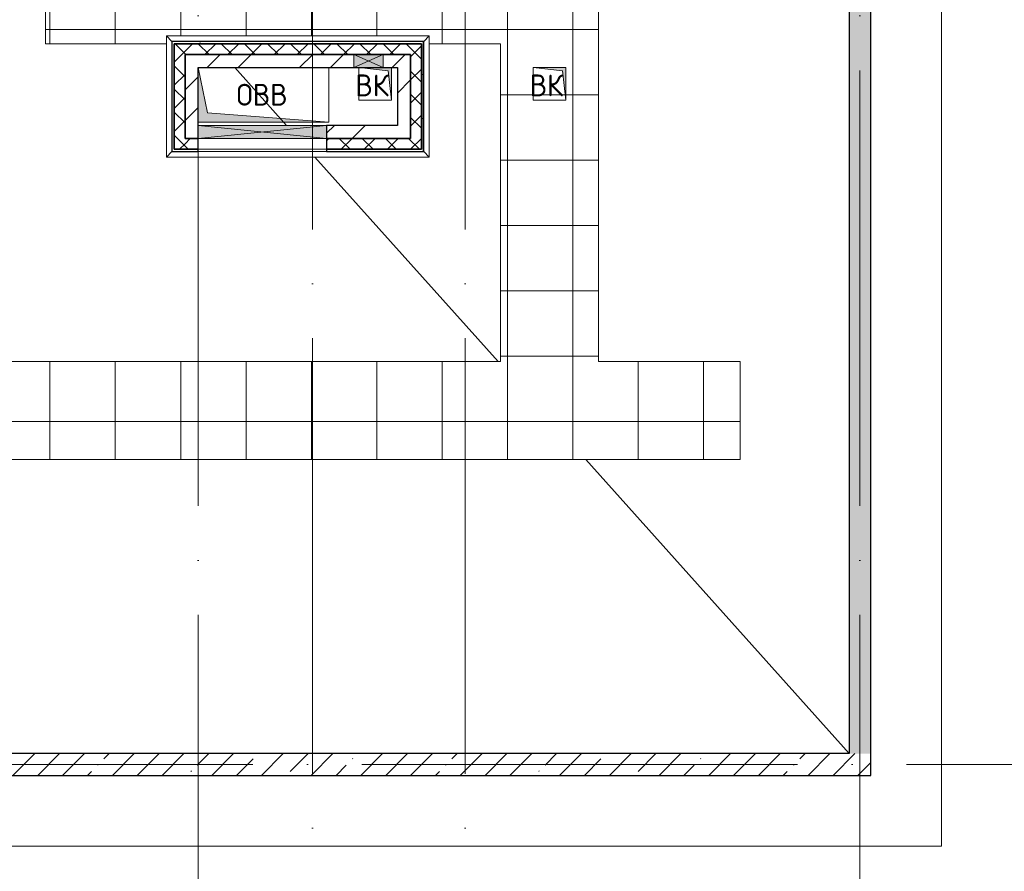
# Model space of a CAD drawing. Header units: millimetres. Extents: x -30540 to 143646, y -11730 to 123410.
# Tile 35 of 114: x 35723 to 44760, y 74469 to 82291. Entities that reach past the tile are written whole.
import ezdxf

# ---------------------------------------------------------------- set-up
doc = ezdxf.new("R2010")
doc.units = ezdxf.units.MM
doc.linetypes.add('ADSK_Линия сетки', pattern=[5000, 4000, -500, 0, -500])
for name, color, linetype, lineweight in [('A-____-NOTE-TEXT', 7, 'Continuous', 18), ('A-FLOR-____-OTLN', 7, 'Continuous', 18), ('A-GENM-____-OTLN', 7, 'Continuous', 18), ('A-GLAZ-____-MCUT', 7, 'Continuous', 9), ('A-GLAZ-____-OTLN', 7, 'Continuous', 18), ('A-ROOF-____-OTLN', 7, 'Continuous', 18), ('A-ROOF-____-PATT', 7, 'Continuous', 18), ('A-WALL-____-MCUT', 7, 'Continuous', 40), ('A-WALL-____-OTLN', 7, 'Continuous', 18), ('A-WALL-____-PATT', 7, 'Continuous', 40), ('I-WALL-____-MCUT', 7, 'Continuous', 40), ('I-WALL-____-OTLN', 7, 'Continuous', 18), ('M-EQPM-____-OTLN', 7, 'Continuous', 18), ('S-GRID-____-OTLN', 7, 'Continuous', 9)]:
    doc.layers.add(name, color=color, linetype=linetype, lineweight=lineweight)
doc.styles.add('GOST Common', font='GOST_Common.ttf', dxfattribs={"height": 200})
pattern_1 = [(45, (0, 0), (-228.0985, 228.0985), []), (45, (228.1, 0), (-228.0985, 228.0985), [403.225, -80.645, 6.706, -73.939])]
pattern_2 = [(45, (0, 0), (-424.264, 424.264), []), (45, (0, 282.8), (-424.264, 424.264), [])]
pattern_3 = [(45, (0, 0), (-106.06602, 106.06602), []), (135, (0, 0), (-106.06602, -106.06602), [])]
pattern_4 = [(0, (0, 0), (406.4, 101.6), [6.706, -298.094, 6.706, -298.094, -1625.6]), (0, (0, 0), (406.4, 101.6), [-609.6, 6.706, -602.894, 6.706, -298.094, -711.2]), (0, (0, 0), (406.4, 101.6), [-1524, 6.706, -196.494, 6.706, -501.294]), (120, (152.4, 50.8), (-291.18818, 301.15272), [6.706, -298.094, 6.706, -298.094, -1625.6]), (120, (152.4, 50.8), (-291.18818, 301.15272), [-609.6, 6.706, -602.894, 6.706, -298.094, -711.2]), (120, (152.4, 50.8), (-291.18818, 301.15272), [-1524, 6.706, -196.494, 6.706, -501.294]), (240, (203.2, 254), (-115.21182, -402.75272), [6.706, -298.094, 6.706, -298.094, -1625.6]), (240, (203.2, 254), (-115.21182, -402.75272), [-609.6, 6.706, -602.894, 6.706, -298.094, -711.2]), (240, (203.2, 254), (-115.21182, -402.75272), [-1524, 6.706, -196.494, 6.706, -501.294])]

# ---------------------------------------------------------------- blocks, each defined once
blk = doc.blocks.new('АР_Отверстие прямоугольное1 - ВК 2-7684283-Кровля')
at = {"layer": 'A-GLAZ-____-OTLN', "lineweight": 13, "true_color": 0xf9f9f9}
blk.add_hatch(color=7, dxfattribs=at).paths.add_polyline_path([(-10, 60), (-10, -60), (260, -60), (260, 60), (215, 60)])
at = {"layer": 'A-GLAZ-____-MCUT', "color": 254, "lineweight": 15, "true_color": 0xcccccc}
for p, q in [((-10, 60), (-10, -60)), ((260, 60), (260, -60))]:
    blk.add_line(p, q, dxfattribs=at)
at = {"layer": 'A-GLAZ-____-OTLN', "color": 254, "lineweight": 5, "true_color": 0xcccccc}
for p, q in [((260, 60), (-10, -60)), ((-10, 60), (260, -60))]:
    blk.add_line(p, q, dxfattribs=at)
at = {"layer": 'A-GLAZ-____-OTLN', "color": 254, "lineweight": 13, "true_color": 0xcccccc}
for p, q in [((260, 60), (-10, 60)), ((-10, 60), (-10, -60)), ((260, -60), (260, 60)), ((-10, -60), (260, -60))]:
    blk.add_line(p, q, dxfattribs=at)
blk = doc.blocks.new('АР_Отверстие прямоугольное - ОВВ-7127062-Кровля')
at = {"layer": 'A-GLAZ-____-OTLN', "lineweight": 13, "true_color": 0xf9f9f9}
blk.add_hatch(color=7, dxfattribs=at).paths.add_polyline_path([(715, 60), (-465, 60), (-465, -60), (715, -60)])
at = {"layer": 'A-GLAZ-____-MCUT', "color": 254, "lineweight": 15, "true_color": 0xcccccc}
for p, q in [((-465, 60), (-465, -60)), ((715, 60), (715, -60))]:
    blk.add_line(p, q, dxfattribs=at)
at = {"layer": 'A-GLAZ-____-OTLN', "color": 254, "lineweight": 5, "true_color": 0xcccccc}
for p, q in [((715, 60), (-465, -60)), ((-465, 60), (715, -60))]:
    blk.add_line(p, q, dxfattribs=at)
at = {"layer": 'A-GLAZ-____-OTLN', "color": 254, "lineweight": 13, "true_color": 0xcccccc}
for p, q in [((715, 60), (-465, 60)), ((-465, 60), (-465, -60)), ((715, -60), (715, 60)), ((-465, -60), (715, -60))]:
    blk.add_line(p, q, dxfattribs=at)
blk = doc.blocks.new('_GM_Dt-St-D_Фартук гнутый из оцинкованной стали_Пристенный_Тип 1__c-верхняя кромка с отгибом_ - ФС-1_3_50х70У100-1_5_t__RAL7016-7323475-Кровля')
at = {"layer": 'A-GENM-____-OTLN', "color": 254, "lineweight": 13, "true_color": 0xcccccc}
for p, q in [((0, 50), (2413, 50)), ((50, 0), (0, 50)), ((50, 0), (2363, 0)), ((50, 0), (50, -1.5)), ((2413, 50), (2363, 0)), ((2363, -1.5), (2363, 0))]:
    blk.add_line(p, q, dxfattribs=at)
blk = doc.blocks.new('_GM_Dt-St-D_Фартук гнутый из оцинкованной стали_Пристенный_Тип 1__c-верхняя кромка с отгибом_ - ФС-1_3_50х70У100-1_5_t__RAL7016-7323478-Кровля')
at = {"layer": 'A-GENM-____-OTLN', "color": 254, "lineweight": 13, "true_color": 0xcccccc}
for p, q in [((50, 1.5), (50, 0)), ((2363, 0), (50, 0)), ((2363, 0), (2363, 1.5)), ((2363, 0), (2413, -50)), ((0, -50), (50, 0)), ((2413, -50), (0, -50))]:
    blk.add_line(p, q, dxfattribs=at)
blk = doc.blocks.new('_GM_Dt-St-D_Фартук гнутый из оцинкованной стали_Пристенный_Тип 1__c-верхняя кромка с отгибом_ - ФС-1_3_50х70У100-1_5_t__RAL7016-7323379-Кровля')
at = {"layer": 'A-GENM-____-OTLN', "color": 254, "lineweight": 13, "true_color": 0xcccccc}
for p, q in [((0, -50), (50, 0)), ((50, 1.5), (50, 0)), ((1063, 0), (50, 0)), ((1063, 0), (1063, 1.5)), ((1063, 0), (1113, -50)), ((1113, -50), (0, -50))]:
    blk.add_line(p, q, dxfattribs=at)
blk = doc.blocks.new('_GM_Dt-St-D_Фартук гнутый из оцинкованной стали_Пристенный_Тип 1__c-верхняя кромка с отгибом_ - ФС-1_3_50х70У100-1_5_t__RAL7016-7323385-Кровля')
at = {"layer": 'A-GENM-____-OTLN', "color": 254, "lineweight": 13, "true_color": 0xcccccc}
for p, q in [((0, 50), (1113, 50)), ((50, 0), (0, 50)), ((50, 0), (1063, 0)), ((50, 0), (50, -1.5)), ((1113, 50), (1063, 0)), ((1063, -1.5), (1063, 0))]:
    blk.add_line(p, q, dxfattribs=at)
blk = doc.blocks.new('АР_Канал вертикальный прямоугольный - ОВВ-7241357-Кровля')
at = {"layer": 'M-EQPM-____-OTLN', "lineweight": 13, "true_color": 0xe2e2e2}
blk.add_hatch(color=254, dxfattribs=at).paths.add_polyline_path([(600, -250), (-515, -165), (-600, 250), (-600, -250), (26.6, -250)])
at = {"layer": 'M-EQPM-____-OTLN', "color": 253, "lineweight": 13, "true_color": 0xaaaaaa}
for p, q in [((-600, 250), (-515, -165)), ((-600, 250), (-515, -165)), ((-600, -250), (-600, 250)), ((-600, 250), (600, 250)), ((-600, -250), (-600, 250)), ((600, 250), (-600, 250)), ((-600, 250), (-600, -250)), ((600, 250), (600, -250)), ((600, -250), (600, 250)), ((-515, -165), (600, -250)), ((-515, -165), (600, -250)), ((600, -250), (-600, -250)), ((600, -250), (-600, -250)), ((-600, -250), (600, -250))]:
    blk.add_line(p, q, dxfattribs=at)
blk = doc.blocks.new('АР_Канал вертикальный прямоугольный - ВК-6784643-Кровля')
at = {"layer": 'M-EQPM-____-OTLN', "lineweight": 13, "true_color": 0xe2e2e2}
blk.add_hatch(color=254, dxfattribs=at).paths.add_polyline_path([(-150, 150), (-150, -150), (150, -150), (-120, -120)])
at = {"layer": 'M-EQPM-____-OTLN', "color": 253, "lineweight": 13, "true_color": 0xaaaaaa}
for p, q in [((-150, 150), (-120, -120)), ((-150, 150), (-120, -120)), ((-150, -150), (-150, 150)), ((-150, 150), (150, 150)), ((-150, -150), (-150, 150)), ((150, 150), (-150, 150)), ((-150, 150), (-150, -150)), ((150, 150), (150, -150)), ((150, -150), (150, 150)), ((150, -150), (-150, -150)), ((150, -150), (-150, -150)), ((-150, -150), (150, -150)), ((-120, -120), (150, -150)), ((-120, -120), (150, -150))]:
    blk.add_line(p, q, dxfattribs=at)
blk = doc.blocks.new('Наметкина 10_РД_АР_К2_отсоединено_rvt-1-Кровля')
at = {"layer": 'A-ROOF-____-PATT', "lineweight": 5, "true_color": 0xcccccc}
h = blk.add_hatch(dxfattribs=at)
h.set_pattern_fill('FP_14', color=254, style=0, pattern_type=2)
h.set_pattern_definition([(0, (0, 0), (0, 600), []), (90, (0, 0), (-600, 4e-14), [])])
h.paths.add_polyline_path([(27710.3, 76550), (31760.3, 76550), (31760.3, 78250), (42335.3, 78250), (42335.3, 79150), (41035.3, 79150), (41035.3, 82970), (36860.3, 82970), (36860.3, 83378.5), (36788.8, 83378.5), (36788.8, 88221.5), (36860.3, 88221.5), (36860.3, 89378.5), (35063.8, 89378.5), (35063.8, 94501.5), (35113.8, 94451.5), (35115.3, 96920), (35655.3, 96920), (35655.3, 98020), (33835.3, 98020), (33835.3, 89370), (25505.3, 89370), (25505.3, 85800), (26413.8, 85800), (26413.8, 88391.5), (28235.3, 88391.5), (28235.3, 88420), (29635.3, 88420), (29635.3, 88391.5), (35360.3, 88391.5), (35360.3, 84915), (34135.3, 84915), (34135.3, 83540.9), (34317.4, 83540.9), (34235.3, 83550), (34535.3, 83550), (34535.3, 83540.9), (35960.3, 83540.9), (35960.3, 82070), (37068.8, 82070), (37068.8, 82141.5), (39481.8, 82141.5), (39481.8, 82070), (40135.3, 82070), (40135.3, 79150), (30710.3, 79150), (30710.3, 77150), (28710.3, 77150), (28710.3, 83250), (27710.3, 83250), (27710.3, 81592.1)])
h.paths.add_polyline_path([(40735.3, 81550), (40705.3, 81820), (40435.3, 81850), (40735.3, 81850), (40735.3, 81592.1)])
h.paths.add_polyline_path([(35720.3, 87975), (35695.3, 88200), (35470.3, 88225), (35720.3, 88225)])
h.paths.add_polyline_path([(35720.3, 88975), (35695.3, 89200), (35470.3, 89225), (35720.3, 89225)])
at = {"layer": 'A-WALL-____-PATT', "lineweight": 5, "true_color": 0xcccccc}
h = blk.add_hatch(dxfattribs=at)
h.set_pattern_fill('FP_11', color=254, style=0, pattern_type=2)
h.set_pattern_definition(pattern_1)
h.paths.add_polyline_path([(43335.3, 75550), (43535.3, 75550), (43535.3, 120615.3), (43335.3, 120705.2), (43335.3, 75809.5)])
h = blk.add_hatch(dxfattribs=at)
h.set_pattern_fill('FP_16', color=254, style=0, pattern_type=2)
h.set_pattern_definition(pattern_4)
h.paths.add_polyline_path([(39410.3, 82070), (39410.3, 82090), (37120.3, 82090), (37120.3, 82070), (37986.9, 82070)])
h = blk.add_hatch(dxfattribs=at)
h.set_pattern_fill('FP_13', color=254, style=0, pattern_type=2)
h.set_pattern_definition(pattern_3)
h.paths.add_polyline_path([(39310.3, 81970), (39310.3, 82070), (37140.3, 82070), (37140.3, 81970), (39060.3, 81970)])
h = blk.add_hatch(dxfattribs=at)
h.set_pattern_fill('FP_13', color=254, style=0, pattern_type=2)
h.set_pattern_definition(pattern_3)
h.paths.add_polyline_path([(39410.3, 81200), (39410.3, 82070), (39310.3, 82070), (39310.3, 81200)])
h = blk.add_hatch(dxfattribs=at)
h.set_pattern_fill('FP_16', color=254, style=0, pattern_type=2)
h.set_pattern_definition(pattern_4)
h.paths.add_polyline_path([(39430.3, 81080), (39430.3, 82090), (39410.3, 82090), (39410.3, 81080)])
h = blk.add_hatch(dxfattribs=at)
h.set_pattern_fill('FP_13', color=254, style=0, pattern_type=2)
h.set_pattern_definition(pattern_3)
h.paths.add_polyline_path([(37240.3, 81100), (37240.3, 81970), (37140.3, 81970), (37140.3, 81100)])
h = blk.add_hatch(dxfattribs=at)
h.set_pattern_fill('FP_12', color=254, style=0, pattern_type=2)
h.set_pattern_definition(pattern_2)
h.paths.add_polyline_path([(37360.3, 81200), (37360.3, 81970), (37240.3, 81970), (37240.3, 81200)])
h = blk.add_hatch(dxfattribs=at)
h.set_pattern_fill('FP_12', color=254, style=0, pattern_type=2)
h.set_pattern_definition(pattern_2)
h.paths.add_polyline_path([(39105.3, 81850), (39190.3, 81850), (39190.3, 81970), (37360.3, 81970), (37360.3, 81850), (39060.3, 81850)])
h = blk.add_hatch(dxfattribs=at)
h.set_pattern_fill('FP_12', color=254, style=0, pattern_type=2)
h.set_pattern_definition(pattern_2)
h.paths.add_polyline_path([(39310.3, 81320), (39310.3, 81970), (39190.3, 81970), (39190.3, 81320)])
h = blk.add_hatch(dxfattribs=at)
h.set_pattern_fill('FP_12', color=254, style=0, pattern_type=2)
h.set_pattern_definition(pattern_2)
h.paths.add_polyline_path([(39310.3, 81200), (39310.3, 81320), (38540.3, 81320), (38540.3, 81200)])
h = blk.add_hatch(dxfattribs=at)
h.set_pattern_fill('FP_13', color=254, style=0, pattern_type=2)
h.set_pattern_definition(pattern_3)
h.paths.add_polyline_path([(39410.3, 81100), (39410.3, 81200), (38540.3, 81200), (38540.3, 81100)])
h.paths.add_polyline_path([(37360.3, 81100), (37360.3, 81200), (37240.3, 81200), (37240.3, 81100)])
h = blk.add_hatch(dxfattribs=at)
h.set_pattern_fill('FP_16', color=254, style=0, pattern_type=2)
h.set_pattern_definition(pattern_4)
h.paths.add_polyline_path([(39410.3, 81080), (39410.3, 81100), (38540.3, 81100), (38540.3, 81080)])
h.paths.add_polyline_path([(37360.3, 81080), (37360.3, 81100), (37120.3, 81100), (37120.3, 81080)])
h = blk.add_hatch(dxfattribs=at)
h.set_pattern_fill('FP_11', color=254, style=0, pattern_type=2)
h.set_pattern_definition(pattern_1)
h.paths.add_polyline_path([(43535.3, 75350), (43535.3, 75550), (24735.3, 75550), (24735.3, 75350), (35943.3, 75350)])
at = {"layer": 'A-FLOR-____-OTLN', "color": 254, "lineweight": 13, "true_color": 0xcccccc}
for p, q in [((44185.3, 74700), (44185.3, 121035.7)), ((24085.3, 74700), (44185.3, 74700))]:
    blk.add_line(p, q, dxfattribs=at)
at = {"layer": 'A-ROOF-____-OTLN', "color": 254, "lineweight": 13, "true_color": 0xcccccc}
for p, q in [((35960.3, 82070), (35960.3, 83540.9)), ((41035.3, 79150), (41035.3, 82970)), ((35960.3, 82070), (37068.8, 82070)), ((39481.8, 82070), (40135.3, 82070)), ((40135.3, 82070), (40135.3, 79150)), ((38172.3, 81320), (37698.1, 81850)), ((40114, 79150), (38433.1, 81028.5)), ((30710.3, 79150), (40135.3, 79150)), ((41035.3, 79150), (42335.3, 79150)), ((42335.3, 79150), (42335.3, 78250)), ((42335.3, 78250), (31760.3, 78250)), ((43335.3, 75550), (40919.3, 78250))]:
    blk.add_line(p, q, dxfattribs=at)
at = {"layer": 'A-WALL-____-MCUT', "color": 254, "lineweight": 30, "true_color": 0xcccccc}
for p, q in [((43535.3, 75550), (43535.3, 120615.3)), ((43335.3, 120485.9), (43335.3, 75550)), ((39410.3, 82090), (37120.3, 82090)), ((37120.3, 82090), (37120.3, 82070)), ((37120.3, 82070), (37120.3, 81100)), ((38790.3, 82070), (37140.3, 82070)), ((37140.3, 82070), (37140.3, 81970)), ((37140.3, 81100), (37140.3, 82070)), ((37140.3, 82070), (39410.3, 82070)), ((39060.3, 82070), (38790.3, 82070)), ((39310.3, 82070), (39060.3, 82070)), ((39410.3, 82070), (39310.3, 82070)), ((39430.3, 82090), (39410.3, 82090)), ((39410.3, 81200), (39410.3, 82070)), ((39410.3, 82070), (39410.3, 81100)), ((39430.3, 81080), (39430.3, 82090)), ((37140.3, 81970), (37140.3, 81100)), ((37240.3, 81970), (38790.3, 81970)), ((37240.3, 81200), (37240.3, 81970)), ((38790.3, 81970), (39060.3, 81970)), ((39060.3, 81970), (39310.3, 81970)), ((39310.3, 81970), (39310.3, 81200)), ((37360.3, 81200), (37240.3, 81200)), ((37360.3, 81100), (37360.3, 81200)), ((39310.3, 81200), (38540.3, 81200)), ((38540.3, 81200), (38540.3, 81100)), ((39410.3, 81100), (39410.3, 81200)), ((37120.3, 81100), (37120.3, 81080)), ((37120.3, 81080), (37360.3, 81080)), ((37140.3, 81100), (37240.3, 81100)), ((37360.3, 81100), (37140.3, 81100)), ((37240.3, 81100), (37360.3, 81100)), ((37360.3, 81080), (37360.3, 81100)), ((38540.3, 81100), (39410.3, 81100)), ((39410.3, 81100), (38540.3, 81100)), ((38540.3, 81100), (38540.3, 81080)), ((38540.3, 81080), (39410.3, 81080)), ((39410.3, 81080), (39430.3, 81080)), ((43335.3, 75550), (24935.3, 75550)), ((43535.3, 75350), (43535.3, 75550)), ((24735.3, 75350), (43535.3, 75350))]:
    blk.add_line(p, q, dxfattribs=at)
at = {"layer": 'A-WALL-____-OTLN', "color": 254, "lineweight": 13, "true_color": 0xcccccc}
for p, q in [((37360.3, 81100), (37360.3, 81200)), ((37360.3, 81200), (38540.3, 81200)), ((38540.3, 81200), (38540.3, 81100)), ((38540.3, 81100), (37360.3, 81100)), ((37360.3, 81100), (38540.3, 81100)), ((38540.3, 81080), (37360.3, 81080))]:
    blk.add_line(p, q, dxfattribs=at)
at = {"layer": 'I-WALL-____-MCUT', "color": 254, "lineweight": 30, "true_color": 0xcccccc}
for p, q in [((37240.3, 81970), (37240.3, 81200)), ((37360.3, 81970), (37240.3, 81970)), ((38790.3, 81970), (37360.3, 81970)), ((39060.3, 81970), (38790.3, 81970)), ((39190.3, 81970), (39060.3, 81970)), ((39310.3, 81970), (39190.3, 81970)), ((39310.3, 81320), (39310.3, 81970)), ((37360.3, 81320), (37360.3, 81850)), ((37360.3, 81850), (38790.3, 81850)), ((38790.3, 81850), (39060.3, 81850)), ((39060.3, 81850), (39190.3, 81850)), ((39190.3, 81850), (39190.3, 81320)), ((37360.3, 81200), (37360.3, 81320)), ((39190.3, 81320), (38540.3, 81320)), ((38540.3, 81320), (38540.3, 81200)), ((39310.3, 81200), (39310.3, 81320)), ((37240.3, 81200), (37360.3, 81200)), ((38540.3, 81200), (39310.3, 81200))]:
    blk.add_line(p, q, dxfattribs=at)
at = {"layer": 'I-WALL-____-OTLN', "color": 254, "lineweight": 13, "true_color": 0xcccccc}
for p, q in [((37360.3, 81200), (37360.3, 81320)), ((37360.3, 81320), (38540.3, 81320)), ((38540.3, 81200), (38540.3, 81320)), ((38540.3, 81200), (37360.3, 81200))]:
    blk.add_line(p, q, dxfattribs=at)
at = {"layer": 'A-GENM-____-OTLN', "color": 254, "lineweight": 13, "true_color": 0xcccccc}
for name, p in [('_GM_Dt-St-D_Фартук гнутый из оцинкованной стали_Пристенный_Тип 1__c-верхняя кромка с отгибом_ - ФС-1_3_50х70У100-1_5_t__RAL7016-7323475-Кровля', (37068.8, 82091.5)), ('_GM_Dt-St-D_Фартук гнутый из оцинкованной стали_Пристенный_Тип 1__c-верхняя кромка с отгибом_ - ФС-1_3_50х70У100-1_5_t__RAL7016-7323478-Кровля', (37068.8, 81078.5))]:
    blk.add_blockref(name, p, dxfattribs=at)
for name, p, rotation in [('_GM_Dt-St-D_Фартук гнутый из оцинкованной стали_Пристенный_Тип 1__c-верхняя кромка с отгибом_ - ФС-1_3_50х70У100-1_5_t__RAL7016-7323379-Кровля', (37118.8, 82141.5), 269.999999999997), ('_GM_Dt-St-D_Фартук гнутый из оцинкованной стали_Пристенный_Тип 1__c-верхняя кромка с отгибом_ - ФС-1_3_50х70У100-1_5_t__RAL7016-7323385-Кровля', (39431.8, 82141.5), 270.000000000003)]:
    blk.add_blockref(name, p, dxfattribs=dict(at, rotation=rotation))
at = {"layer": 'A-GLAZ-____-OTLN', "color": 254, "lineweight": 13, "true_color": 0xcccccc, "rotation": 180}
for name, p in [('АР_Отверстие прямоугольное1 - ВК 2-7684283-Кровля', (39050.3, 81910)), ('АР_Отверстие прямоугольное - ОВВ-7127062-Кровля', (38075.3, 81260))]:
    blk.add_blockref(name, p, dxfattribs=at)
at = {"layer": 'M-EQPM-____-OTLN', "color": 253, "lineweight": 5, "true_color": 0xaaaaaa}
blk.add_blockref('АР_Канал вертикальный прямоугольный - ОВВ-7241357-Кровля', (37960.3, 81600), dxfattribs=at)
at = {"layer": 'M-EQPM-____-OTLN', "color": 253, "lineweight": 5, "true_color": 0xaaaaaa, "rotation": 180}
for p in [(38985.3, 81700), (40585.3, 81700)]:
    blk.add_blockref('АР_Канал вертикальный прямоугольный - ВК-6784643-Кровля', p, dxfattribs=at)
at = {"layer": 'A-____-NOTE-TEXT', "color": 253, "lineweight": 5, "true_color": 0xaaaaaa, "char_height": 200, "attachment_point": 1, "style": 'GOST Common'}
for s, insert, width in [('ОВВ', (37712.1, 81701.2), 609.282), ('ВК', (38803.5, 81787.2), 400.844), ('ВК', (40403.5, 81787.2), 400.844)]:
    blk.add_mtext(s, dxfattribs=dict(at, insert=insert, width=width))

msp = doc.modelspace()

# ---------------------------------------------------------------- linework, layer by layer
at = {"layer": 'S-GRID-____-OTLN', "color": 253, "linetype": 'ADSK_Линия сетки', "true_color": 0xaaaaaa}
for p, q in [((37360.3, 67824.7), (37360.3, 122287.9)), ((38410.3, 70364.7), (38410.3, 122287.9)), ((39810.3, 70364.7), (39810.3, 122287.9)), ((43435.3, 67824.7), (43435.3, 122287.9)), ((67863.4, 75450), (9800.2, 75450))]:
    msp.add_line(p, q, dxfattribs=at)

# ---------------------------------------------------------------- block references
at = {"lineweight": 5}
msp.add_blockref('Наметкина 10_РД_АР_К2_отсоединено_rvt-1-Кровля', (0, 0), dxfattribs=at)

doc.saveas('drawing.dxf')
